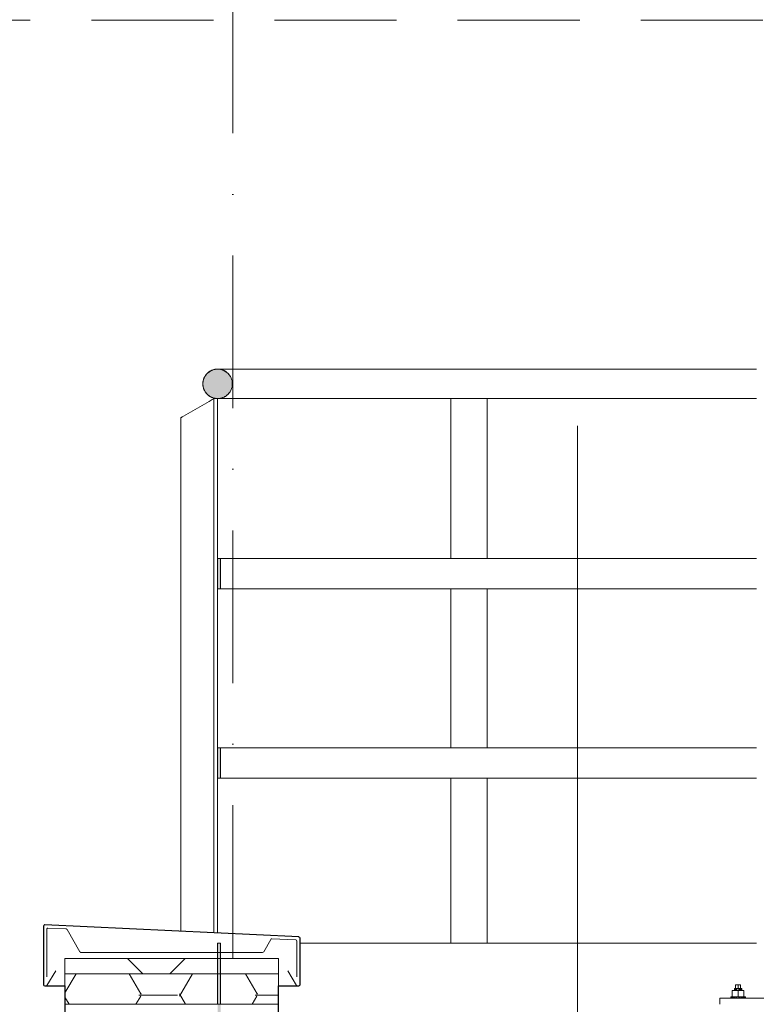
# Model space of a CAD drawing. Header units: millimetres. Extents: x -3176 to 162662, y -36434 to 57907.
# Tile 7 of 155: x 63728 to 64935, y 3160 to 4772. Entities that reach past the tile are written whole.
import ezdxf

# ---------------------------------------------------------------- set-up
doc = ezdxf.new("R2010")
doc.units = ezdxf.units.MM
doc.linetypes.add('1-Sheet - 32170-CIV-6170-DW-2035-015-02 - PRZEKROJE A-A - B-B$0$A_Dash_Dot_2_5mm_Axis', pattern=[45, 25, -10, 0, -10])
doc.linetypes.add('1-Sheet - 32170-CIV-6170-DW-2035-015-02 - PRZEKROJE A-A - B-B$0$A_Hidden_2_0mm', pattern=[30, 20, -10])
doc.layers.get('0').update_dxf_attribs({"lineweight": 5})
for name, color, linetype, lineweight in [('!UG_kształtki', 10, 'Continuous', 30), ('1-Sheet - 32170-CIV-6170-DW-2035-015-02 - PRZEKROJE A-A - B-B$0$A-DETL', 8, 'Continuous', 0), ('1-Sheet - 32170-CIV-6170-DW-2035-015-02 - PRZEKROJE A-A - B-B$0$A-DETL-GENF', 8, 'Continuous', 0), ('1-Sheet - 32170-CIV-6170-DW-2035-015-02 - PRZEKROJE A-A - B-B$0$A-FLOR-HRAL', 8, 'Continuous', 0), ('1-Sheet - 32170-CIV-6170-DW-2035-015-02 - PRZEKROJE A-A - B-B$0$A-GENM', 8, 'Continuous', 0), ('1-Sheet - 32170-CIV-6170-DW-2035-015-02 - PRZEKROJE A-A - B-B$0$A-ROOF-IDEN', 8, 'Continuous', 0), ('1-Sheet - 32170-CIV-6170-DW-2035-015-02 - PRZEKROJE A-A - B-B$0$A-WALL', 8, 'Continuous', 0), ('1-Sheet - 32170-CIV-6170-DW-2035-015-02 - PRZEKROJE A-A - B-B$0$Q-SPCQ', 8, 'Continuous', 0), ('1-Sheet - 32170-CIV-6170-DW-2035-015-02 - PRZEKROJE A-A - B-B$0$S-BEAM', 8, 'Continuous', 0), ('1-Sheet - 32170-CIV-6170-DW-2035-015-02 - PRZEKROJE A-A - B-B$0$S-GRID', 8, 'Continuous', 0)]:
    doc.layers.add(name, color=color, linetype=linetype, lineweight=lineweight)

# ---------------------------------------------------------------- blocks, each defined once
blk = doc.blocks.new('1-Sheet - 32170-CIV-6170-DW-2035-015-02 - PRZEKROJE A-A - B-B$0$Railing - słupek_balustrady60x6-V3-B2_SC_AA - Dep_PW')
at = {"layer": '1-Sheet - 32170-CIV-6170-DW-2035-015-02 - PRZEKROJE A-A - B-B$0$A-FLOR-HRAL'}
for p, q in [((5918.65, 415.17), (5912.65, 415.17)), ((5912.65, 389), (5912.65, 415.17)), ((5918.65, 389), (5918.65, 415.17)), ((5912.65, 358), (5912.65, 384)), ((5918.65, 358), (5918.65, 384)), ((5912.65, 326), (5912.65, 353)), ((5918.65, 326), (5918.65, 353))]:
    blk.add_line(p, q, dxfattribs=at)
blk = doc.blocks.new('1-Sheet - 32170-CIV-6170-DW-2035-015-02 - PRZEKROJE A-A - B-B$0$Railing - słupek_balustrady60x6-V4-B2_SC_AA - Dep_PW')
at = {"layer": '1-Sheet - 32170-CIV-6170-DW-2035-015-02 - PRZEKROJE A-A - B-B$0$A-FLOR-HRAL'}
for p, q in [((5755.13, 414.71), (5750.93, 412.28)), ((5755.93, 327.68), (5755.93, 415.17)), ((5755.93, 415.17), (5756.33, 415.17)), ((5756.53, 415.17), (5756.33, 415.17)), ((5756.53, 389), (5756.53, 415.17)), ((5750.53, 327.94), (5750.53, 412.05)), ((5756.53, 358), (5756.53, 384)), ((5756.53, 327.65), (5756.53, 353))]:
    blk.add_line(p, q, dxfattribs=at)
at = {"layer": '1-Sheet - 32170-CIV-6170-DW-2035-015-02 - PRZEKROJE A-A - B-B$0$A-FLOR-HRAL', "flags": 128}
for points in [[(5755.93, 415.17), (5755.91, 415.16), (5755.85, 415.12), (5755.75, 415.07), (5755.63, 415), (5755.47, 414.91), (5755.3, 414.81), (5755.13, 414.71)], [(5750.93, 412.28), (5750.84, 412.23), (5750.75, 412.18), (5750.68, 412.14), (5750.61, 412.1), (5750.57, 412.08), (5750.54, 412.06), (5750.53, 412.05)]]:
    blk.add_lwpolyline(points, dxfattribs=at)
blk = doc.blocks.new('1-Sheet - 32170-CIV-6170-DW-2035-015-02 - PRZEKROJE A-A - B-B$0$Railing - Railing-1024618-B2_SC_AA - Dep_PW')
at = {"layer": '1-Sheet - 32170-CIV-6170-DW-2035-015-02 - PRZEKROJE A-A - B-B$0$A-FLOR-HRAL'}
for points in [[(5755.78, 415.29), (5757.27, 415.29), (5758.48, 416.17), (5758.94, 417.58), (5758.48, 419), (5757.27, 419.88), (5755.78, 419.88), (5754.54, 418.89), (5754.11, 417.58), (5754.57, 416.17), (5755.14, 415.75)], [(5757.03, 384), (5757.03, 389), (5756.53, 389), (5756.53, 384)], [(5757.03, 353), (5757.03, 358), (5756.53, 358), (5756.53, 353)], [(5757.03, 311), (5757.03, 326), (5756.53, 326), (5756.53, 311)]]:
    blk.add_hatch(color=256, dxfattribs=at).paths.add_polyline_path(points)
for p, q in [((5844.78, 420), (5756.53, 420)), ((5756.53, 415.17), (5844.78, 415.17)), ((5757.03, 389), (5756.53, 389)), ((5756.53, 389), (5756.53, 384)), ((5844.78, 389), (5757.03, 389)), ((5757.03, 384), (5757.03, 389)), ((5756.53, 384), (5757.03, 384)), ((5757.03, 384), (5844.78, 384)), ((5757.03, 358), (5756.53, 358)), ((5756.53, 358), (5756.53, 353)), ((5844.78, 358), (5757.03, 358)), ((5757.03, 353), (5757.03, 358)), ((5756.53, 353), (5757.03, 353)), ((5757.03, 353), (5844.78, 353)), ((5757.03, 326), (5756.53, 326)), ((5756.53, 326), (5756.53, 323.5)), ((5757.03, 323.5), (5757.03, 326)), ((5844.78, 326), (5770.03, 326)), ((5756.53, 323.5), (5756.53, 316)), ((5757.03, 316), (5757.03, 323.5))]:
    blk.add_line(p, q, dxfattribs=at)
for start, end in [(0, 180), (180, 0)]:
    blk.add_arc((5756.53, 417.58), 2.41, start, end, dxfattribs=at)
for points, knots in [([(5755.73, 419.86), (5755.69, 419.85), (5755.59, 419.81), (5755.46, 419.75), (5755.32, 419.68), (5755.18, 419.59), (5755.01, 419.47), (5754.85, 419.33), (5754.71, 419.18), (5754.64, 419.1), (5754.61, 419.06)], [-0.3927693, -0.3927693, -0.3927693, -0.3927693, -0.375, -0.3541667, -0.3333333, -0.3125, -0.2916667, -0.25, -0.2291667, -0.2083333, -0.2083333, -0.2083333, -0.2083333]), ([(5758.44, 419.06), (5758.41, 419.1), (5758.34, 419.18), (5758.2, 419.33), (5758.04, 419.47), (5757.87, 419.59), (5757.74, 419.68), (5757.6, 419.75), (5757.46, 419.81), (5757.37, 419.85), (5757.32, 419.86)], [-0.7916667, -0.7916667, -0.7916667, -0.7916667, -0.7708333, -0.75, -0.7083333, -0.6875, -0.6666667, -0.6458333, -0.625, -0.6072307, -0.6072307, -0.6072307, -0.6072307]), ([(5754.5, 418.9), (5754.48, 418.86), (5754.4, 418.74), (5754.29, 418.51), (5754.15, 418.11), (5754.11, 417.8), (5754.11, 417.58)], [-0.1832769, -0.1832769, -0.1832769, -0.1832769, -0.1666667, -0.125, -0.0833333, 0, 0, 0, 0]), ([(5754.11, 417.58), (5754.11, 417.37), (5754.15, 417.06), (5754.29, 416.66), (5754.41, 416.41), (5754.5, 416.27), (5754.54, 416.21)], [-1, -1, -1, -1, -0.9166667, -0.875, -0.8333333, -0.807426, -0.807426, -0.807426, -0.807426]), ([(5758.51, 416.21), (5758.55, 416.27), (5758.64, 416.41), (5758.76, 416.66), (5758.9, 417.06), (5758.94, 417.37), (5758.94, 417.58)], [-0.192574, -0.192574, -0.192574, -0.192574, -0.1666667, -0.125, -0.0833333, 0, 0, 0, 0]), ([(5758.94, 417.58), (5758.94, 417.8), (5758.9, 418.11), (5758.76, 418.51), (5758.65, 418.74), (5758.58, 418.86), (5758.55, 418.9)], [-1, -1, -1, -1, -0.9166667, -0.875, -0.8333333, -0.8167231, -0.8167231, -0.8167231, -0.8167231]), ([(5754.61, 416.11), (5754.64, 416.07), (5754.71, 415.99), (5754.85, 415.84), (5755.01, 415.7), (5755.18, 415.58), (5755.32, 415.49), (5755.46, 415.42), (5755.59, 415.36), (5755.69, 415.32), (5755.73, 415.31)], [-0.7916667, -0.7916667, -0.7916667, -0.7916667, -0.7708333, -0.75, -0.7083333, -0.6875, -0.6666667, -0.6458333, -0.625, -0.6072307, -0.6072307, -0.6072307, -0.6072307]), ([(5757.32, 415.31), (5757.37, 415.32), (5757.46, 415.36), (5757.6, 415.42), (5757.74, 415.49), (5757.87, 415.58), (5758.04, 415.7), (5758.2, 415.84), (5758.34, 415.99), (5758.41, 416.07), (5758.44, 416.11)], [-0.3927693, -0.3927693, -0.3927693, -0.3927693, -0.375, -0.3541667, -0.3333333, -0.3125, -0.2916667, -0.25, -0.2291667, -0.2083333, -0.2083333, -0.2083333, -0.2083333])]:
    blk.add_open_spline(points, degree=3, knots=knots, dxfattribs=at)
for points in [[(5757.15, 419.92), (5757.1, 419.93), (5757, 419.96), (5756.84, 419.98), (5756.68, 420), (5756.53, 420), (5756.37, 420), (5756.21, 419.98), (5756.05, 419.96), (5755.95, 419.93), (5755.9, 419.92)], [(5755.9, 415.25), (5755.95, 415.24), (5756.05, 415.21), (5756.21, 415.19), (5756.37, 415.17), (5756.53, 415.17), (5756.68, 415.17), (5756.84, 415.19), (5757, 415.21), (5757.1, 415.24), (5757.15, 415.25)]]:
    blk.add_open_spline(points, degree=3, dxfattribs=at)
for name, p in [('1-Sheet - 32170-CIV-6170-DW-2035-015-02 - PRZEKROJE A-A - B-B$0$Railing - słupek_balustrady60x6-V4-B2_SC_AA - Dep_PW', (0, 0)), ('1-Sheet - 32170-CIV-6170-DW-2035-015-02 - PRZEKROJE A-A - B-B$0$Railing - słupek_balustrady60x6-V3-B2_SC_AA - Dep_PW', (-117.94, 0))]:
    blk.add_blockref(name, p)
blk = doc.blocks.new('1-Sheet - 32170-CIV-6170-DW-2035-015-02 - PRZEKROJE A-A - B-B$0$Top Rail Type - Top Rail_Internal_-1024619-B2_SC_AA - Dep_PW')
at = {"layer": '1-Sheet - 32170-CIV-6170-DW-2035-015-02 - PRZEKROJE A-A - B-B$0$A-FLOR-HRAL'}
for p, q in [((5844.78, 420), (5756.53, 420)), ((5756.53, 415.17), (5844.78, 415.17))]:
    blk.add_line(p, q, dxfattribs=at)
for start, end in [(0, 180), (180, 0)]:
    blk.add_arc((5756.53, 417.58), 2.41, start, end, dxfattribs=at)
for points, knots in [([(5755.73, 419.86), (5755.69, 419.85), (5755.59, 419.81), (5755.46, 419.75), (5755.32, 419.68), (5755.18, 419.59), (5755.01, 419.47), (5754.85, 419.33), (5754.71, 419.18), (5754.64, 419.1), (5754.61, 419.06)], [-0.3927693, -0.3927693, -0.3927693, -0.3927693, -0.375, -0.3541667, -0.3333333, -0.3125, -0.2916667, -0.25, -0.2291667, -0.2083333, -0.2083333, -0.2083333, -0.2083333]), ([(5758.44, 419.06), (5758.41, 419.1), (5758.34, 419.18), (5758.2, 419.33), (5758.04, 419.47), (5757.87, 419.59), (5757.74, 419.68), (5757.6, 419.75), (5757.46, 419.81), (5757.37, 419.85), (5757.32, 419.86)], [-0.7916667, -0.7916667, -0.7916667, -0.7916667, -0.7708333, -0.75, -0.7083333, -0.6875, -0.6666667, -0.6458333, -0.625, -0.6072307, -0.6072307, -0.6072307, -0.6072307]), ([(5754.5, 418.9), (5754.48, 418.86), (5754.4, 418.74), (5754.29, 418.51), (5754.15, 418.11), (5754.11, 417.8), (5754.11, 417.58)], [-0.1832769, -0.1832769, -0.1832769, -0.1832769, -0.1666667, -0.125, -0.0833333, 0, 0, 0, 0]), ([(5754.11, 417.58), (5754.11, 417.37), (5754.15, 417.06), (5754.29, 416.66), (5754.41, 416.41), (5754.5, 416.27), (5754.54, 416.21)], [-1, -1, -1, -1, -0.9166667, -0.875, -0.8333333, -0.807426, -0.807426, -0.807426, -0.807426]), ([(5758.51, 416.21), (5758.55, 416.27), (5758.64, 416.41), (5758.76, 416.66), (5758.9, 417.06), (5758.94, 417.37), (5758.94, 417.58)], [-0.192574, -0.192574, -0.192574, -0.192574, -0.1666667, -0.125, -0.0833333, 0, 0, 0, 0]), ([(5758.94, 417.58), (5758.94, 417.8), (5758.9, 418.11), (5758.76, 418.51), (5758.65, 418.74), (5758.58, 418.86), (5758.55, 418.9)], [-1, -1, -1, -1, -0.9166667, -0.875, -0.8333333, -0.8167231, -0.8167231, -0.8167231, -0.8167231]), ([(5754.61, 416.11), (5754.64, 416.07), (5754.71, 415.99), (5754.85, 415.84), (5755.01, 415.7), (5755.18, 415.58), (5755.32, 415.49), (5755.46, 415.42), (5755.59, 415.36), (5755.69, 415.32), (5755.73, 415.31)], [-0.7916667, -0.7916667, -0.7916667, -0.7916667, -0.7708333, -0.75, -0.7083333, -0.6875, -0.6666667, -0.6458333, -0.625, -0.6072307, -0.6072307, -0.6072307, -0.6072307]), ([(5757.32, 415.31), (5757.37, 415.32), (5757.46, 415.36), (5757.6, 415.42), (5757.74, 415.49), (5757.87, 415.58), (5758.04, 415.7), (5758.2, 415.84), (5758.34, 415.99), (5758.41, 416.07), (5758.44, 416.11)], [-0.3927693, -0.3927693, -0.3927693, -0.3927693, -0.375, -0.3541667, -0.3333333, -0.3125, -0.2916667, -0.25, -0.2291667, -0.2083333, -0.2083333, -0.2083333, -0.2083333])]:
    blk.add_open_spline(points, degree=3, knots=knots, dxfattribs=at)
for points in [[(5757.15, 419.92), (5757.1, 419.93), (5757, 419.96), (5756.84, 419.98), (5756.68, 420), (5756.53, 420), (5756.37, 420), (5756.21, 419.98), (5756.05, 419.96), (5755.95, 419.93), (5755.9, 419.92)], [(5755.9, 415.25), (5755.95, 415.24), (5756.05, 415.21), (5756.21, 415.19), (5756.37, 415.17), (5756.53, 415.17), (5756.68, 415.17), (5756.84, 415.19), (5757, 415.21), (5757.1, 415.24), (5757.15, 415.25)]]:
    blk.add_open_spline(points, degree=3, dxfattribs=at)
blk = doc.blocks.new('1-Sheet - 32170-CIV-6170-DW-2035-015-02 - PRZEKROJE A-A - B-B$0$Wall Sweep - ATTYKA_OPIERZENIE_5_20_10-V10-B2_SC_AA - Dep_PW')
at = {"layer": '1-Sheet - 32170-CIV-6170-DW-2035-015-02 - PRZEKROJE A-A - B-B$0$A-DETL-GENF'}
h = blk.add_hatch(dxfattribs=at)
h.set_pattern_fill('FP_11', color=256, style=0, pattern_type=2)
h.set_pattern_definition([(0, (15260.114, 400), (0, 12.495), []), (45, (15260.114, 400), (0, 12.494577), [17.671, -17.671]), (315, (15260.114, 400), (0, -12.494577), [17.671, -17.671])])
h.paths.add_polyline_path([(5762.28, 321), (5766.53, 321), (5766.53, 323.5), (5731.53, 323.5), (5731.53, 321), (5755.14, 321)])
h = blk.add_hatch(dxfattribs=at)
h.set_pattern_fill('FP_12', color=256, style=0, pattern_type=2)
h.set_pattern_definition([(0, (15260.114, 400), (9.525, 5.499), [6.35, -12.7]), (240, (15260.114, 400), (-0.0002263, -10.998392), [6.35, -12.7]), (300, (15260.114, 400), (9.5247737, -5.499392), [0, -12.7, 6.35, 0])])
h.paths.add_polyline_path([(5748, 316), (5766.53, 316), (5766.53, 321), (5731.53, 321), (5731.53, 316), (5740.86, 316)])
for p, q in [((5728.24, 329), (5769.84, 327.02)), ((5728.03, 319.2), (5728.03, 328.8)), ((5728.53, 320.48), (5728.53, 328.28)), ((5728.74, 328.48), (5731.71, 328.33)), ((5733.97, 324.6), (5731.88, 328.23)), ((5764.08, 324.6), (5765.25, 326.63)), ((5765.43, 326.73), (5769.34, 326.54)), ((5769.53, 320.52), (5769.53, 326.34)), ((5770.03, 326.82), (5770.03, 319.2)), ((5734.15, 324.5), (5763.91, 324.5)), ((5731.53, 321), (5731.53, 323.5)), ((5731.53, 323.5), (5766.53, 323.5)), ((5731.53, 323.5), (5766.53, 323.5)), ((5731.53, 321), (5731.53, 323.5)), ((5766.53, 323.5), (5766.53, 321)), ((5766.53, 323.5), (5766.53, 321)), ((5728.58, 319.1), (5730.03, 321.5)), ((5766.53, 321), (5731.53, 321)), ((5731.53, 316), (5731.53, 321)), ((5731.53, 321), (5766.53, 321)), ((5766.53, 321), (5731.53, 321)), ((5766.53, 321), (5766.53, 316)), ((5769.47, 319.1), (5768.03, 321.5)), ((5728.23, 319), (5728.41, 319)), ((5769.83, 319), (5769.64, 319)), ((5766.53, 316), (5731.53, 316))]:
    blk.add_line(p, q, dxfattribs=at)
for centre, start, end in [((5728.23, 328.8), 87.2737, 180), ((5728.73, 328.28), 87.2737, 180), ((5731.7, 328.13), 30, 87.2737), ((5765.42, 326.53), 87.2737, 150), ((5769.33, 326.34), 0, 87.2737), ((5769.83, 326.82), 0, 87.2737), ((5734.15, 324.7), 210, 270), ((5763.91, 324.7), 270, 330), ((5728.23, 319.2), 180, 270), ((5769.83, 319.2), 270, 0), ((5728.41, 319.2), 270, 329.0362), ((5769.64, 319.2), 210.9638, 270)]:
    blk.add_arc(centre, 0.2, start, end, dxfattribs=at)
blk = doc.blocks.new('1-Sheet - 32170-CIV-6170-DW-2035-015-02 - PRZEKROJE A-A - B-B')
at = {"layer": '1-Sheet - 32170-CIV-6170-DW-2035-015-02 - PRZEKROJE A-A - B-B$0$A-DETL', "linetype": '1-Sheet - 32170-CIV-6170-DW-2035-015-02 - PRZEKROJE A-A - B-B$0$A_Hidden_2_0mm'}
blk.add_line((6494.58, 477.13), (6324.58, 477.13), dxfattribs=at)
at = {"layer": '1-Sheet - 32170-CIV-6170-DW-2035-015-02 - PRZEKROJE A-A - B-B$0$A-GENM'}
for p, q in [((6489.83, 317.05), (6489.81, 317.05)), ((6490.01, 317.05), (6489.81, 317.05)), ((6489.83, 317.05), (6489.81, 317.05)), ((6490.01, 317.05), (6489.81, 317.05)), ((6491.21, 317.05), (6491, 317.05)), ((6491.21, 317.05), (6491, 317.05)), ((6491.21, 317.05), (6491.18, 317.05)), ((6491.21, 317.05), (6491.18, 317.05))]:
    blk.add_line(p, q, dxfattribs=at)
at = {"layer": '1-Sheet - 32170-CIV-6170-DW-2035-015-02 - PRZEKROJE A-A - B-B$0$A-ROOF-IDEN'}
blk.add_line((6464.22, 235.03), (6464.22, 410.7), dxfattribs=at)
at = {"layer": '1-Sheet - 32170-CIV-6170-DW-2035-015-02 - PRZEKROJE A-A - B-B$0$A-WALL', "lineweight": 25}
for p, q in [((6418.57, 327.02), (6376.97, 329)), ((6376.76, 328.8), (6376.76, 319.2)), ((6418.76, 319.2), (6418.76, 326.82)), ((6376.96, 319), (6380.26, 319)), ((6380.26, 319), (6380.26, 180)), ((6415.26, 302.25), (6415.26, 319)), ((6415.26, 319), (6418.56, 319))]:
    blk.add_line(p, q, dxfattribs=at)
for centre, start, end in [((6376.96, 328.8), 87.2737, 180), ((6418.56, 326.82), 0, 87.2737), ((6376.96, 319.2), 180, 270), ((6418.56, 319.2), 270, 0)]:
    blk.add_arc(centre, 0.2, start, end, dxfattribs=at)
at = {"layer": '1-Sheet - 32170-CIV-6170-DW-2035-015-02 - PRZEKROJE A-A - B-B$0$Q-SPCQ'}
for p, q in [((6490.51, 319.2), (6490.07, 319.2)), ((6490.07, 319.2), (6490.07, 318.6)), ((6490.51, 319.2), (6490.07, 319.2)), ((6490.07, 319.2), (6490.07, 318.6)), ((6490.94, 319.2), (6490.51, 319.2)), ((6490.51, 319.2), (6490.51, 318.6)), ((6490.94, 319.2), (6490.51, 319.2)), ((6490.51, 319.2), (6490.51, 318.6)), ((6490.94, 318.6), (6490.94, 319.2)), ((6490.94, 318.6), (6490.94, 319.2)), ((6490.51, 318.25), (6489.56, 318.25)), ((6489.56, 318.25), (6489.56, 317.25)), ((6490.51, 318.25), (6489.56, 318.25)), ((6489.56, 318.25), (6489.56, 317.25)), ((6489.95, 318.6), (6489.91, 318.6)), ((6489.91, 318.6), (6489.91, 318.25)), ((6489.91, 318.6), (6489.95, 318.6)), ((6489.95, 318.6), (6489.91, 318.6)), ((6489.91, 318.6), (6489.91, 318.25)), ((6489.91, 318.6), (6489.95, 318.6)), ((6489.95, 318.25), (6489.95, 318.6)), ((6490.08, 318.6), (6489.95, 318.6)), ((6489.95, 318.6), (6490.07, 318.6)), ((6489.95, 318.25), (6489.95, 318.6)), ((6489.95, 318.25), (6489.95, 318.6)), ((6490.08, 318.6), (6489.95, 318.6)), ((6489.95, 318.6), (6490.07, 318.6)), ((6489.95, 318.25), (6489.95, 318.6)), ((6490.08, 318.25), (6490.08, 318.6)), ((6490.28, 318.6), (6490.08, 318.6)), ((6490.08, 318.25), (6490.08, 318.6)), ((6490.28, 318.6), (6490.08, 318.6)), ((6490.28, 318.25), (6490.28, 318.6)), ((6490.51, 318.6), (6490.28, 318.6)), ((6490.28, 318.25), (6490.28, 318.6)), ((6490.51, 318.6), (6490.28, 318.6)), ((6490.51, 318.25), (6490.51, 318.6)), ((6490.74, 318.6), (6490.51, 318.6)), ((6490.51, 318.25), (6490.51, 318.6)), ((6490.74, 318.6), (6490.51, 318.6)), ((6491.46, 318.25), (6490.51, 318.25)), ((6490.51, 318.25), (6490.51, 317.25)), ((6491.46, 318.25), (6490.51, 318.25)), ((6490.51, 318.25), (6490.51, 317.25)), ((6490.74, 318.25), (6490.74, 318.6)), ((6490.93, 318.6), (6490.74, 318.6)), ((6490.74, 318.25), (6490.74, 318.6)), ((6490.93, 318.6), (6490.74, 318.6)), ((6490.93, 318.25), (6490.93, 318.6)), ((6491.06, 318.6), (6490.93, 318.6)), ((6490.93, 318.25), (6490.93, 318.6)), ((6491.06, 318.6), (6490.93, 318.6)), ((6490.94, 318.6), (6491.06, 318.6)), ((6490.94, 318.6), (6491.06, 318.6)), ((6491.06, 318.25), (6491.06, 318.6)), ((6491.11, 318.6), (6491.06, 318.6)), ((6491.06, 318.6), (6491.11, 318.6)), ((6491.06, 318.25), (6491.06, 318.6)), ((6491.06, 318.25), (6491.06, 318.6)), ((6491.11, 318.6), (6491.06, 318.6)), ((6491.06, 318.6), (6491.11, 318.6)), ((6491.06, 318.25), (6491.06, 318.6)), ((6491.11, 318.25), (6491.11, 318.6)), ((6491.11, 318.25), (6491.11, 318.6)), ((6491.46, 317.25), (6491.46, 318.25)), ((6491.46, 317.25), (6491.46, 318.25)), ((6489.33, 317.25), (6489.31, 317.25)), ((6489.31, 317.25), (6489.31, 317)), ((6489.31, 317.25), (6489.33, 317.25)), ((6489.33, 317.25), (6489.31, 317.25)), ((6489.31, 317.25), (6489.31, 317)), ((6489.31, 317.25), (6489.33, 317.25)), ((6489.33, 317), (6489.33, 317.25)), ((6489.4, 317.25), (6489.33, 317.25)), ((6489.33, 317.25), (6489.4, 317.25)), ((6489.33, 317), (6489.33, 317.25)), ((6489.33, 317), (6489.33, 317.25)), ((6489.4, 317.25), (6489.33, 317.25)), ((6489.33, 317.25), (6489.4, 317.25)), ((6489.33, 317), (6489.33, 317.25)), ((6489.4, 317), (6489.4, 317.25)), ((6489.51, 317.25), (6489.4, 317.25)), ((6489.4, 317.25), (6489.51, 317.25)), ((6489.4, 317), (6489.4, 317.25)), ((6489.4, 317), (6489.4, 317.25)), ((6489.51, 317.25), (6489.4, 317.25)), ((6489.4, 317.25), (6489.51, 317.25)), ((6489.4, 317), (6489.4, 317.25)), ((6489.51, 317), (6489.51, 317.25)), ((6489.66, 317.25), (6489.51, 317.25)), ((6489.51, 317.25), (6489.58, 317.25)), ((6489.51, 317), (6489.51, 317.25)), ((6489.51, 317), (6489.51, 317.25)), ((6489.66, 317.25), (6489.51, 317.25)), ((6489.51, 317.25), (6489.58, 317.25)), ((6489.51, 317), (6489.51, 317.25)), ((6489.56, 317.25), (6490.05, 317.25)), ((6489.56, 317.25), (6490.05, 317.25)), ((6489.66, 317), (6489.66, 317.25)), ((6489.84, 317.25), (6489.66, 317.25)), ((6489.66, 317), (6489.66, 317.25)), ((6489.66, 317), (6489.66, 317.25)), ((6489.84, 317.25), (6489.66, 317.25)), ((6489.66, 317), (6489.66, 317.25)), ((6489.84, 317), (6489.84, 317.25)), ((6490.05, 317.25), (6489.84, 317.25)), ((6489.84, 317.05), (6489.84, 317.25)), ((6489.84, 317), (6489.84, 317.25)), ((6490.05, 317.25), (6489.84, 317.25)), ((6489.84, 317.05), (6489.84, 317.25)), ((6490.05, 317), (6490.05, 317.25)), ((6490.27, 317.25), (6490.05, 317.25)), ((6490.05, 317), (6490.05, 317.25)), ((6490.27, 317.25), (6490.05, 317.25)), ((6490.27, 317), (6490.27, 317.25)), ((6490.51, 317.25), (6490.27, 317.25)), ((6490.27, 317), (6490.27, 317.25)), ((6490.51, 317.25), (6490.27, 317.25)), ((6490.51, 317), (6490.51, 317.25)), ((6490.74, 317.25), (6490.51, 317.25)), ((6490.51, 317), (6490.51, 317.25)), ((6490.74, 317.25), (6490.51, 317.25)), ((6490.74, 317), (6490.74, 317.25)), ((6490.97, 317.25), (6490.74, 317.25)), ((6490.74, 317), (6490.74, 317.25)), ((6490.97, 317.25), (6490.74, 317.25)), ((6490.97, 317), (6490.97, 317.25)), ((6491.17, 317.25), (6490.97, 317.25)), ((6490.97, 317.25), (6491.46, 317.25)), ((6490.97, 317), (6490.97, 317.25)), ((6491.17, 317.25), (6490.97, 317.25)), ((6490.97, 317.25), (6491.46, 317.25)), ((6491.17, 317), (6491.17, 317.25)), ((6491.36, 317.25), (6491.17, 317.25)), ((6491.17, 317.05), (6491.17, 317.25)), ((6491.17, 317), (6491.17, 317.25)), ((6491.36, 317.25), (6491.17, 317.25)), ((6491.17, 317.05), (6491.17, 317.25)), ((6491.36, 317), (6491.36, 317.25)), ((6491.5, 317.25), (6491.36, 317.25)), ((6491.36, 317), (6491.36, 317.25)), ((6491.36, 317), (6491.36, 317.25)), ((6491.5, 317.25), (6491.36, 317.25)), ((6491.36, 317), (6491.36, 317.25)), ((6491.5, 317), (6491.5, 317.25)), ((6491.62, 317.25), (6491.5, 317.25)), ((6491.5, 317.25), (6491.62, 317.25)), ((6491.5, 317), (6491.5, 317.25)), ((6491.5, 317), (6491.5, 317.25)), ((6491.62, 317.25), (6491.5, 317.25)), ((6491.5, 317.25), (6491.62, 317.25)), ((6491.5, 317), (6491.5, 317.25)), ((6491.62, 317), (6491.62, 317.25)), ((6491.68, 317.25), (6491.62, 317.25)), ((6491.62, 317.25), (6491.68, 317.25)), ((6491.62, 317), (6491.62, 317.25)), ((6491.62, 317), (6491.62, 317.25)), ((6491.68, 317.25), (6491.62, 317.25)), ((6491.62, 317.25), (6491.68, 317.25)), ((6491.62, 317), (6491.62, 317.25)), ((6491.68, 317), (6491.68, 317.25)), ((6491.71, 317.25), (6491.68, 317.25)), ((6491.68, 317.25), (6491.71, 317.25)), ((6491.68, 317), (6491.68, 317.25)), ((6491.68, 317), (6491.68, 317.25)), ((6491.71, 317.25), (6491.68, 317.25)), ((6491.68, 317.25), (6491.71, 317.25)), ((6491.68, 317), (6491.68, 317.25)), ((6491.71, 317), (6491.71, 317.25)), ((6491.71, 317), (6491.71, 317.25))]:
    blk.add_line(p, q, dxfattribs=at)
at = {"layer": '1-Sheet - 32170-CIV-6170-DW-2035-015-02 - PRZEKROJE A-A - B-B$0$S-BEAM'}
for q in [(6505.01, 317), (6487.51, 316), (6505.01, 317), (6487.51, 316)]:
    blk.add_line((6487.51, 317), q, dxfattribs=at)
at = {"layer": '1-Sheet - 32170-CIV-6170-DW-2035-015-02 - PRZEKROJE A-A - B-B$0$S-GRID', "linetype": '1-Sheet - 32170-CIV-6170-DW-2035-015-02 - PRZEKROJE A-A - B-B$0$A_Dash_Dot_2_5mm_Axis'}
blk.add_line((6407.76, -351.57), (6407.76, 855), dxfattribs=at)
at = {"layer": '1-Sheet - 32170-CIV-6170-DW-2035-015-02 - PRZEKROJE A-A - B-B$0$A-DETL-GENF'}
blk.add_blockref('1-Sheet - 32170-CIV-6170-DW-2035-015-02 - PRZEKROJE A-A - B-B$0$Wall Sweep - ATTYKA_OPIERZENIE_5_20_10-V10-B2_SC_AA - Dep_PW', (648.73, 0), dxfattribs=at)
at = {"layer": '1-Sheet - 32170-CIV-6170-DW-2035-015-02 - PRZEKROJE A-A - B-B$0$A-FLOR-HRAL'}
for name in ['1-Sheet - 32170-CIV-6170-DW-2035-015-02 - PRZEKROJE A-A - B-B$0$Railing - Railing-1024618-B2_SC_AA - Dep_PW', '1-Sheet - 32170-CIV-6170-DW-2035-015-02 - PRZEKROJE A-A - B-B$0$Top Rail Type - Top Rail_Internal_-1024619-B2_SC_AA - Dep_PW']:
    blk.add_blockref(name, (648.73, 0), dxfattribs=at)

msp = doc.modelspace()

# ---------------------------------------------------------------- block references
at = {"layer": '!UG_kształtki', "xscale": 10, "yscale": 10, "zscale": 10}
msp.add_blockref('1-Sheet - 32170-CIV-6170-DW-2035-015-02 - PRZEKROJE A-A - B-B', (0, 0), dxfattribs=at)

doc.saveas('drawing.dxf')
